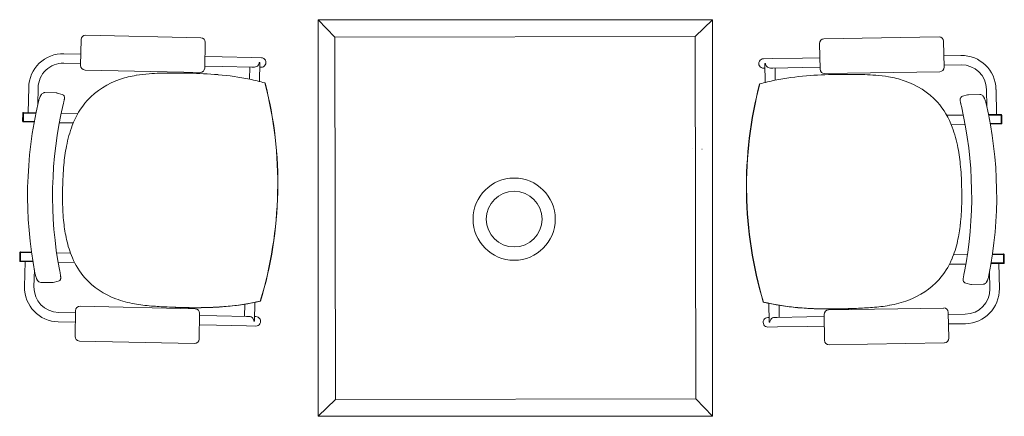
# Model space of a CAD drawing. Extents: x -750 to 58062, y -2404 to 18333.
# Tile 17 of 91: x 1830 to 3719, y 11168 to 11930. Entities that reach past the tile are written whole.
import ezdxf

# ---------------------------------------------------------------- set-up
doc = ezdxf.new("R2010")
doc.units = 0
doc.header["$MEASUREMENT"] = 0
doc.layers.add('GREY SCALE', color=9, linetype='Continuous', lineweight=0, true_color=0x808080)
doc.layers.add('GREYSCALE', color=9, linetype='Continuous', lineweight=0, true_color=0x808080)

# ---------------------------------------------------------------- blocks, each defined once
blk = doc.blocks.new('FLOOR PLAN')
at = {"layer": 'GREYSCALE'}
for p, q in [((2402.4, 11929.6), (2434.5, 11896.2)), ((3159.3, 11929.6), (3125.9, 11897.5)), ((1947.7, 11891.3), (1946.7, 11841.7)), ((2177.5, 11895.1), (1956.5, 11899.7)), ((2184.8, 11836.8), (2185.9, 11886.4)), ((3373.3, 11892.7), (3594.4, 11896.5)), ((3603, 11888.1), (3603.9, 11838.5)), ((3365.7, 11834.5), (3364.9, 11884.1)), ((1914.6, 11864.4), (1947.2, 11863.7)), ((2185.3, 11858.8), (2218.4, 11858.1)), ((2275.5, 11856.9), (2218.4, 11858.1)), ((2275.5, 11856.9), (2293.5, 11856.5)), ((3275.1, 11854.9), (3257.1, 11854.6)), ((3275.1, 11854.9), (3332.2, 11855.9)), ((3365.4, 11856.4), (3332.2, 11855.9)), ((3636.1, 11861), (3603.5, 11860.5)), ((1914.2, 11846.3), (1946.8, 11845.6)), ((1955.1, 11833), (2176.1, 11828.4)), ((2184.9, 11840.6), (2218, 11839.9)), ((2275.2, 11838.7), (2218, 11839.9)), ((2271.1, 11838.8), (2270.6, 11815.6)), ((2275.2, 11838.7), (2280.1, 11838.6)), ((2289.4, 11847.5), (2289.4, 11847.5)), ((2290.8, 11847.5), (2289.4, 11847.5)), ((2290.8, 11847.4), (2290.1, 11811.1)), ((2290.6, 11838.4), (2293.1, 11838.4)), ((2290.8, 11847.4), (2290.8, 11847.4)), ((3259.9, 11836.5), (3257.4, 11836.5)), ((3259.8, 11845.6), (3261.2, 11845.6)), ((3259.8, 11845.5), (3260.4, 11809.2)), ((3259.8, 11845.5), (3259.8, 11845.5)), ((3261.2, 11845.6), (3261.2, 11845.6)), ((3275.4, 11836.8), (3270.5, 11836.7)), ((3275.4, 11836.8), (3332.5, 11837.7)), ((3279.5, 11836.8), (3279.9, 11813.6)), ((3365.7, 11838.3), (3332.5, 11837.7)), ((3595.5, 11829.8), (3374.4, 11826.1)), ((3636.4, 11842.9), (3603.8, 11842.3)), ((1846, 11751.3), (1847, 11799.6)), ((1864.4, 11766.1), (1865.1, 11799.2)), ((2300.3, 11808.3), (2300.3, 11808.3)), ((2300.7, 11808.3), (2300.7, 11808.3)), ((3249.8, 11806.4), (3249.8, 11806.4)), ((3250.2, 11806.4), (3250.2, 11806.4)), ((3685.9, 11762.5), (3685.3, 11795.6)), ((3704.3, 11747.7), (3703.5, 11795.9)), ((1899.8, 11789.1), (1877.8, 11789.6)), ((1899.8, 11789.1), (1899.8, 11789.1)), ((1901.5, 11788.9), (1911.1, 11786.2)), ((3648.9, 11785.5), (3639.3, 11782.8)), ((3650.6, 11785.7), (3672.6, 11786.1)), ((3650.6, 11785.7), (3650.6, 11785.7)), ((1913.3, 11766.8), (1913.3, 11766.8)), ((3637, 11763.4), (3637, 11763.4)), ((1835.6, 11750.3), (1835.3, 11734.6)), ((1836.8, 11750.3), (1836.5, 11734.6)), ((1861.1, 11751), (1836.8, 11751.5)), ((1837.1, 11750.3), (1836.8, 11734.5)), ((1860.9, 11749.8), (1836.8, 11750.3)), ((1837.1, 11750.3), (1860.9, 11749.8)), ((1909.5, 11750), (1941.2, 11749.3)), ((3640.7, 11746.6), (3609, 11746.1)), ((3689.1, 11747.4), (3713.4, 11747.8)), ((3713.1, 11746.6), (3689.3, 11746.2)), ((3689.3, 11746.2), (3713.4, 11746.6)), ((3713.1, 11746.6), (3713.4, 11730.8)), ((3713.4, 11746.6), (3713.7, 11730.9)), ((3714.6, 11746.6), (3714.9, 11730.9)), ((1836.5, 11734.5), (1836.8, 11734.5)), ((1836.5, 11733.4), (1857.6, 11732.9)), ((1836.8, 11734.5), (1857.8, 11734.1)), ((1932.5, 11731.4), (1905.9, 11731.9)), ((3617.6, 11728), (3644.3, 11728.5)), ((3713.4, 11730.8), (3692.3, 11730.5)), ((3713.7, 11729.7), (3692.5, 11729.3)), ((3713.7, 11730.9), (3713.4, 11730.8)), ((3121.4, 11681.8), (3121.7, 11681.8)), ((3139.2, 11681.4), (3139.6, 11681.4)), ((2324.7, 11598.3), (2324.6, 11598.3)), ((2324.6, 11598.3), (2324.7, 11598.3)), ((2324.6, 11598.3), (2324.6, 11598.3)), ((2324.7, 11598.3), (2325.2, 11598.3)), ((2324.7, 11598.3), (2325.2, 11598.3)), ((2324.7, 11598.3), (2324.7, 11598.3)), ((2325.2, 11598.3), (2325.2, 11598.3)), ((3224.9, 11596.5), (3224.5, 11596.5)), ((3224.5, 11596.5), (3224.5, 11596.5)), ((3224.9, 11596.5), (3224.5, 11596.5)), ((3224.9, 11596.5), (3225, 11596.5)), ((3225, 11596.5), (3224.9, 11596.5)), ((3224.9, 11596.5), (3224.9, 11596.5)), ((3225, 11596.5), (3225, 11596.5)), ((1830, 11482.5), (1829.7, 11466.8)), ((1831.2, 11482.5), (1830.9, 11466.7)), ((1831.5, 11482.5), (1831.2, 11466.7)), ((1852.5, 11482.1), (1831.2, 11482.5)), ((1852.3, 11483.3), (1831.3, 11483.7)), ((1831.5, 11482.5), (1852.5, 11482.1)), ((1900.6, 11482.3), (1927.2, 11481.7)), ((3648.6, 11478.8), (3621.9, 11478.4)), ((3717.6, 11478.8), (3696.7, 11478.4)), ((3696.7, 11478.4), (3717.9, 11478.8)), ((3696.8, 11479.6), (3717.9, 11480)), ((3717.6, 11478.8), (3717.9, 11463)), ((3718, 11478.8), (3718.2, 11463)), ((3719.1, 11478.8), (3719.4, 11463.1)), ((1830.9, 11466.7), (1831.2, 11466.7)), ((1830.9, 11465.6), (1855.1, 11465)), ((1831.2, 11466.7), (1854.9, 11466.2)), ((1840, 11465.4), (1839, 11417.1)), ((1935.2, 11463.4), (1903.5, 11464)), ((3613.9, 11460.1), (3645.6, 11460.6)), ((3718.2, 11461.8), (3694, 11461.4)), ((3717.9, 11463), (3694.2, 11462.6)), ((3709.1, 11461.7), (3709.9, 11413.4)), ((3718.2, 11463), (3717.9, 11463)), ((1857.8, 11449.4), (1857.1, 11416.7)), ((1859, 11443), (1859, 11443)), ((3690, 11439.4), (3690, 11439.4)), ((3691.2, 11445.8), (3691.8, 11413.1)), ((1870.2, 11425.4), (1892.2, 11424.9)), ((1903.6, 11427.4), (1893.9, 11425.1)), ((1893.9, 11425.1), (1893.9, 11425.1)), ((3645.3, 11424), (3655.1, 11421.6)), ((3655.1, 11421.6), (3655.1, 11421.6)), ((3678.7, 11421.8), (3656.7, 11421.4)), ((2166.7, 11374.9), (1945.6, 11379.5)), ((2261.6, 11383.5), (2261.1, 11360.2)), ((2281.2, 11387.1), (2280.5, 11350.9)), ((3267.6, 11385.2), (3268.2, 11348.9)), ((3287.2, 11381.5), (3287.6, 11358.2)), ((3382.1, 11372.5), (3603.1, 11376.2)), ((1904.2, 11367.7), (1936.8, 11367)), ((1936.9, 11371.1), (1935.9, 11321.5)), ((2174, 11316.5), (2175, 11366.1)), ((2175, 11362), (2208.1, 11361.3)), ((2265.2, 11360.1), (2208.1, 11361.3)), ((2265.2, 11360.1), (2270.1, 11360)), ((2280.7, 11359.8), (2283.2, 11359.8)), ((3268, 11357.9), (3265.5, 11357.8)), ((3283.5, 11358.1), (3278.6, 11358.1)), ((3283.5, 11358.1), (3340.6, 11359.1)), ((3373.7, 11359.7), (3340.6, 11359.1)), ((3374.5, 11314.2), (3373.7, 11363.8)), ((3611.8, 11367.8), (3612.7, 11318.2)), ((3644.5, 11364.2), (3611.9, 11363.7)), ((1903.8, 11349.5), (1936.4, 11348.8)), ((2174.6, 11343.9), (2207.7, 11343.2)), ((2264.8, 11342), (2207.7, 11343.2)), ((2264.8, 11342), (2282.8, 11341.6)), ((2277.2, 11356.4), (2277.2, 11356.4)), ((2279.1, 11350.8), (2280.5, 11350.8)), ((2280.5, 11350.8), (2280.5, 11350.8)), ((3283.8, 11340), (3265.8, 11339.7)), ((3268.2, 11348.8), (3268.2, 11348.8)), ((3269.6, 11348.8), (3268.2, 11348.8)), ((3271.4, 11354.4), (3271.4, 11354.4)), ((3283.8, 11340), (3340.9, 11341)), ((3374, 11341.5), (3340.9, 11341)), ((3644.8, 11346.1), (3612.2, 11345.5)), ((1944.2, 11312.8), (2165.3, 11308.2)), ((3604.3, 11309.5), (3383.2, 11305.8)), ((2402.4, 11168.3), (2435.9, 11200.4)), ((3159.3, 11168.3), (3127.2, 11201.8)), ((2608.1, 11168.3), (2780.9, 11168.3)), ((2780.9, 11168.3), (2953.7, 11168.3))]:
    blk.add_line(p, q, dxfattribs=at)
at = {"layer": 'GREYSCALE', "ltscale": 3}
for p, q in [((3159.3, 11929.6), (2402.4, 11929.6)), ((2402.4, 11929.6), (2402.4, 11168.3)), ((3159.3, 11168.3), (3159.3, 11929.6)), ((3125.9, 11897.5), (2434.5, 11896.2)), ((2434.5, 11896.2), (2435.9, 11200.4)), ((3127.2, 11201.8), (3125.9, 11897.5)), ((2435.9, 11200.4), (3127.2, 11201.8)), ((2402.4, 11168.3), (3159.3, 11168.3))]:
    blk.add_line(p, q, dxfattribs=at)
at = {"layer": 'GREYSCALE'}
for radius in [78.9, 53.5]:
    blk.add_circle((2778.7, 11546.8), radius, dxfattribs=at)
for centre, radius, start, end in [((1913.2, 11798.2), 66.2, 88.8073, 178.8073), ((3637.2, 11794.8), 66.2, 0.9673, 90.9673), ((1913.2, 11798.2), 48.1, 88.8073, 178.8073), ((2280.1, 11847.9), 9.3, 320.8683, 357.8519), ((2281.3, 11847.6), 9.56, 358.8283, 359.6111), ((3269.4, 11845.6), 9.56, 180.1635, 180.9463), ((3270.5, 11845.9), 9.3, 181.9227, 218.9064), ((3637.2, 11794.8), 48.1, 0.9673, 90.9673), ((2070.1, 11671.8), 151.1, 108.0651, 137.1028), ((2084.4, 11629.6), 195.7, 99.1479, 108.2188), ((2098.4, 11546.3), 280.2, 94.1955, 99.2786), ((2110.9, 11389.6), 437.4, 91.5545, 94.3225), ((2122.9, 10989.2), 837.9, 90.0343, 91.6284), ((2125.7, 10197.1), 1630, 88.9733, 90.1167), ((2140, 10986.8), 840.3, 85.1852, 88.9881), ((2166.9, 11302.7), 523.2, 78.4994, 85.211), ((2183.9, 11395.3), 429, 74.2667, 78.2647), ((3364.9, 11393), 429, 101.5099, 105.5079), ((3381.6, 11300.3), 523.2, 94.5636, 101.2753), ((3407.2, 10984.3), 840.3, 90.7865, 94.5894), ((3418.4, 10194.6), 1630, 89.658, 90.8014), ((3424.4, 10986.7), 837.9, 88.1463, 89.7404), ((3437.9, 11387), 437.4, 85.4521, 88.2202), ((3451, 11543.6), 280.2, 80.4961, 85.5792), ((3465.4, 11626.9), 195.7, 71.5558, 80.6268), ((3479.9, 11669), 151.1, 42.6719, 71.7095), ((1549.5, 11614.5), 775.4, 358.807, 14.4755), ((1550.4, 11614.4), 774.9, 358.8073, 14.4853), ((3999.3, 11609.6), 774.9, 165.2893, 180.9674), ((4000.2, 11609.6), 775.4, 165.2991, 180.9677), ((1924.3, 11758.7), 60, 160.6098, 166.7439), ((1909.2, 11763.9), 44, 155.8299, 160.572), ((1896.3, 11769.7), 29.9, 151.949, 155.7212), ((1885.6, 11775.5), 17.8, 142.6038, 152.306), ((1879.6, 11780), 10.2, 128.831, 142.4771), ((1877.9, 11782.2), 7.45, 104.9097, 128.7466), ((1877.7, 11782.8), 6.85, 88.9449, 104.4939), ((1899.7, 11782.5), 6.68, 74.4108, 88.7671), ((1909.4, 11780.2), 6.23, 15.892, 74.1917), ((1719.4, 11813.9), 199.5, 347.2928, 348.1572), ((1809.9, 11795), 107.1, 348.1155, 349.5161), ((1869, 11784), 46.9, 349.5025, 351.5655), ((1908.1, 11779.8), 7.53, 359.7999, 15.9671), ((1890.2, 11781), 25.5, 351.4389, 354.7492), ((1903.4, 11779.8), 12.2, 354.6833, 0.2809), ((2073.3, 11674), 152, 138.5348, 159.7542), ((3642.2, 11776.4), 7.53, 163.8076, 179.9747), ((3646.9, 11776.3), 12.2, 179.4938, 185.0913), ((3660.1, 11777.5), 25.5, 185.0254, 188.3357), ((3681.3, 11780.5), 46.9, 188.2091, 190.2721), ((3641, 11776.8), 6.23, 105.5829, 163.8827), ((3650.7, 11779), 6.68, 91.0076, 105.3639), ((3672.7, 11779.2), 6.85, 75.2807, 90.8297), ((3672.5, 11778.7), 7.45, 51.028, 74.8649), ((3670.7, 11776.5), 10.2, 37.2975, 50.9436), ((3664.7, 11772), 17.8, 27.4686, 37.1709), ((3654, 11766.2), 29.9, 24.0535, 27.8256), ((3641.1, 11760.5), 44, 19.2026, 23.9447), ((3626, 11755.3), 60, 13.0307, 19.1648), ((2629.7, 11591.8), 784.9, 166.6928, 190.9219), ((2656.8, 11591.2), 764, 166.709, 190.9057), ((1620.9, 11836), 300.4, 346.692, 347.3129), ((3476.6, 11671.2), 152, 20.0205, 41.2399), ((3740.5, 11791.2), 107.1, 190.2585, 191.6592), ((3831.1, 11809.7), 199.5, 191.6174, 192.4818), ((3929.6, 11831.4), 300.4, 192.4617, 193.0826), ((2892.8, 11590.7), 764, 348.8689, 13.0657), ((2919.9, 11591.2), 784.9, 348.8528, 13.0818), ((1836.8, 11750.3), 1.21, 88.8073, 178.8073), ((3713.4, 11746.6), 1.21, 0.9673, 90.9673), ((1836.5, 11734.6), 1.21, 178.8073, 268.8073), ((2154.8, 11642.4), 239.4, 159.4017, 169.2346), ((3395, 11639.9), 239.4, 10.5401, 20.3729), ((3713.7, 11730.9), 1.21, 270.9673, 0.9673), ((2283.2, 11617.4), 370.3, 169.1499, 174.8174), ((3266.5, 11615.5), 370.3, 4.9572, 10.6248), ((2535.7, 11595.7), 623.7, 174.9285, 178.973), ((3014, 11594.8), 623.7, 0.8016, 4.8461), ((2564.3, 11591.7), 652.5, 178.6632, 181.0651), ((2985.3, 11590.9), 652.5, 358.7096, 1.1115), ((1549.4, 11614.4), 775.4, 343.1392, 358.8076), ((1549.5, 11614.4), 775.4, 343.1392, 358.8076), ((1550.4, 11614.4), 774.9, 343.1293, 358.8074), ((3999.3, 11609.6), 774.9, 180.9673, 196.6453), ((4000.2, 11609.6), 775.4, 180.967, 196.6354), ((4000.3, 11609.6), 775.4, 180.967, 196.6354), ((2341.1, 11585.7), 429.2, 180.8168, 186.0845), ((3208.5, 11584), 429.2, 353.6902, 358.9578), ((2198.9, 11570.1), 286.1, 186.0115, 192.5733), ((3350.6, 11567.9), 286.1, 347.2013, 353.7631), ((2113.3, 11550.3), 198.3, 192.358, 203.007), ((3436.2, 11547.7), 198.3, 336.7677, 347.4167), ((1831.2, 11482.5), 1.21, 88.8073, 178.8073), ((2061.5, 11527.6), 141.7, 202.753, 221.1542), ((3717.9, 11478.8), 1.21, 0.9673, 90.9673), ((1830.9, 11466.8), 1.21, 178.8073, 268.8073), ((3487.9, 11524.8), 141.7, 318.6205, 337.0216), ((3718.2, 11463.1), 1.21, 270.9673, 0.9673), ((1917.5, 11454.2), 59.5, 190.8434, 197.0351), ((1901.4, 11449.2), 42.7, 196.9616, 201.8434), ((1888.5, 11444.1), 28.8, 201.8648, 205.8082), ((1628, 11392.8), 283.8, 9.9618, 10.9319), ((1762.2, 11416.4), 147.5, 8.8483, 9.9506), ((1839.6, 11428.4), 69.2, 6.9268, 8.914), ((1874.6, 11432.7), 33.9, 4.2784, 6.8535), ((1899.7, 11434), 8.76, 349.8655, 358.8104), ((1892.5, 11434.1), 16, 359.0792, 4.1773), ((2067.9, 11536.7), 152.6, 222.148, 249.4545), ((3674.4, 11429.2), 33.9, 172.9211, 175.4963), ((3709.4, 11424.7), 69.2, 170.8606, 172.8479), ((3786.7, 11412.5), 147.5, 169.824, 170.9263), ((3920.8, 11388.3), 283.8, 168.8428, 169.8128), ((3647.6, 11445.8), 42.7, 337.9313, 342.813), ((3631.6, 11450.9), 59.5, 342.7395, 348.9312), ((1905.2, 11415.7), 66.2, 178.8073, 268.8073), ((1905.2, 11415.7), 48.1, 178.8073, 268.8073), ((1881.2, 11440.5), 20.7, 205.6969, 210.7645), ((1874.6, 11436.5), 13, 210.5931, 219.702), ((1871.4, 11433.8), 8.76, 219.4005, 235.9165), ((1870.4, 11432.3), 6.97, 235.8614, 268.5187), ((1892.4, 11431.6), 6.68, 268.8411, 283.208), ((1902.1, 11433.5), 6.28, 283.5991, 350.605), ((3481.5, 11533.9), 152.6, 290.3202, 317.6266), ((3656.5, 11430.6), 16, 175.5973, 180.6954), ((3649.3, 11430.6), 8.76, 180.9643, 189.9091), ((3646.8, 11430), 6.28, 189.1696, 256.1755), ((3656.6, 11428.1), 6.68, 256.5667, 270.9335), ((3678.6, 11428.8), 6.97, 271.256, 303.9133), ((3677.6, 11430.3), 8.76, 303.8582, 320.3742), ((3674.4, 11433), 13, 320.0726, 329.1815), ((3667.8, 11437), 20.7, 329.0102, 334.0778), ((3660.5, 11440.6), 28.8, 333.9665, 337.9098), ((3643.7, 11412.3), 48.1, 270.9673, 0.9673), ((3643.7, 11412.3), 66.2, 270.9673, 0.9673), ((2085.6, 11585), 204, 249.5469, 259.8968), ((2109.7, 11719.5), 340.6, 259.8829, 265.4052), ((2144.6, 12143.4), 765.9, 265.3421, 267.6311), ((2177.1, 12799.7), 1423, 267.4148, 268.7246), ((2177.7, 12795.7), 1419.1, 267.7423, 268.227), ((2167.4, 12392.6), 1015.8, 268.1063, 270.029), ((2165.9, 12270.8), 894, 268.6909, 271.0546), ((2165.9, 12215), 838.3, 268.6821, 272.1036), ((2167.9, 12141.5), 764.7, 270.0019, 272.3969), ((2172.5, 11994.4), 617.6, 270.9105, 275.3888), ((2174.9, 11963.2), 586.2, 272.1297, 275.3993), ((2175.3, 11966.6), 589.7, 272.3826, 274.8826), ((2188.8, 11827.6), 450.1, 274.684, 283.2554), ((2189.4, 11822.2), 444.6, 275.2396, 283.2822), ((2189.3, 11822.8), 445.2, 275.3151, 283.2752), ((3361.7, 11825.3), 450.1, 256.5192, 265.0906), ((3361.1, 11819.9), 444.6, 256.4925, 264.535), ((3361.2, 11820.5), 445.2, 256.4995, 264.4595), ((3378.7, 11992), 617.6, 264.3858, 268.8641), ((3376.2, 11960.8), 586.2, 264.3753, 267.645), ((3375.7, 11964.2), 589.7, 264.8921, 267.392), ((3407.2, 12140.9), 765.9, 272.1435, 274.4326), ((3440.4, 11716.8), 340.6, 274.3694, 279.8917), ((3463.9, 11582.3), 204, 279.8779, 290.2278), ((3383.9, 12139.1), 764.7, 267.3778, 269.7727), ((3386.2, 12212.6), 838.3, 267.6711, 271.0925), ((3386.4, 12268.4), 894, 268.72, 271.0837), ((3385.4, 12390.2), 1015.8, 269.7456, 271.6683), ((3377.2, 12797.3), 1423, 271.0501, 272.3598), ((3376.6, 12793.3), 1419.1, 271.5476, 272.0323), ((2269.8, 11350.8), 9.32, 359.794, 36.7151), ((2271.4, 11351.1), 9.08, 357.9827, 358.8072), ((3277.3, 11349.1), 9.08, 180.9675, 181.7919), ((3278.9, 11348.8), 9.32, 143.0595, 179.9806)]:
    blk.add_arc(centre, radius, start, end, dxfattribs=at)
for centre, major_axis, ratio, start_param, end_param in [((1956.3, 11891.1), (-5.98, 6.24), 0.992436, -0.781602, 0.781602), ((2177.3, 11886.5), (-6.24, -5.98), 0.992436, 2.359991, 3.923195), ((2293.3, 11847.4), (-0.19, -9.07), 0.999507, 0, 3.141593), ((1955.3, 11841.6), (-6.24, -5.98), 0.992436, -0.781602, 0.781602), ((2176.2, 11837), (-5.98, 6.24), 0.992436, 2.359991, 3.923195), ((2280.3, 11847.7), (0.19, 9.07), 0.999507, 3.141593, 4.052444), ((1945.5, 11370.8), (5.98, -6.24), 0.992436, 2.359991, 3.923195), ((2166.4, 11366.3), (6.24, 5.98), 0.992436, -0.781602, 0.781602), ((2269.9, 11351), (-0.19, -9.07), 0.999507, 2.230741, 3.141593), ((2283, 11350.7), (-0.19, -9.07), 0.999507, 0, 3.141593), ((1944.5, 11321.4), (6.24, 5.98), 0.992436, 2.359991, 3.923195), ((2165.4, 11316.8), (5.98, -6.24), 0.992436, -0.781602, 0.781602)]:
    blk.add_ellipse(centre, major_axis=major_axis, ratio=ratio, start_param=start_param, end_param=end_param, dxfattribs=at)
at = {"layer": 'GREYSCALE', "extrusion": (0, 0, -1)}
for centre, major_axis, ratio, start_param, end_param in [((3373.5, 11884.1), (6.21, -6.01), 0.992436, 2.359991, 3.923195), ((3594.4, 11887.9), (6.01, 6.21), 0.992436, -0.781602, 0.781602), ((3257.3, 11845.5), (0.15, -9.07), 0.999507, 0, 3.141593), ((3270.3, 11845.8), (-0.15, 9.07), 0.999507, 3.141593, 4.052444), ((3374.3, 11834.7), (6.01, 6.21), 0.992436, 2.359991, 3.923195), ((3595.3, 11838.4), (6.21, -6.01), 0.992436, -0.781602, 0.781602), ((3603.2, 11367.6), (-6.01, -6.21), 0.992436, 2.359991, 3.923195), ((3265.7, 11348.8), (0.15, -9.07), 0.999507, 0, 3.141593), ((3278.7, 11349), (0.15, -9.07), 0.999507, 2.230741, 3.141593), ((3382.3, 11363.9), (-6.21, 6.01), 0.992436, -0.781602, 0.781602), ((3383.1, 11314.4), (-6.01, -6.21), 0.992436, -0.781602, 0.781602), ((3604.1, 11318.1), (-6.21, 6.01), 0.992436, 2.359991, 3.923195)]:
    blk.add_ellipse(centre, major_axis=major_axis, ratio=ratio, start_param=start_param, end_param=end_param, dxfattribs=at)

msp = doc.modelspace()

# ---------------------------------------------------------------- block references
at = {"layer": 'GREY SCALE', "ltscale": 5}
msp.add_blockref('FLOOR PLAN', (0, 0), dxfattribs=at)

doc.saveas('drawing.dxf')
